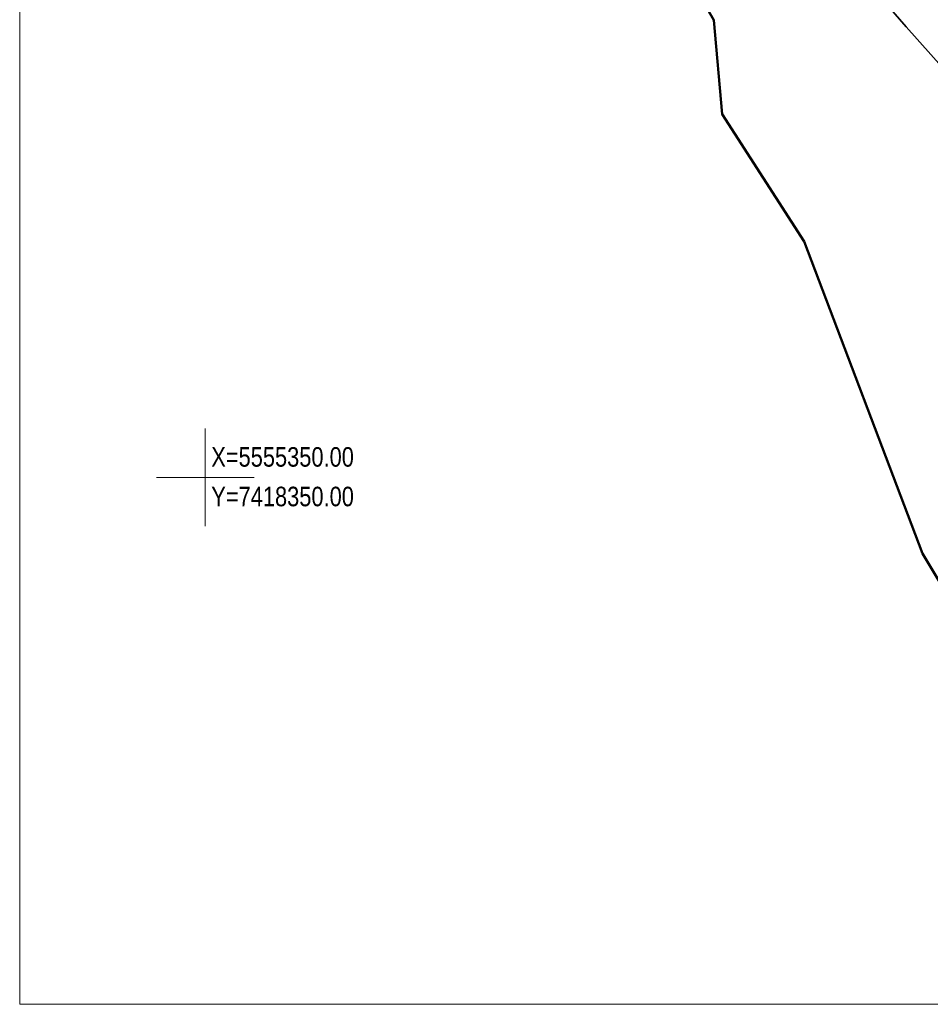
# Model space of a CAD drawing. Header units: millimetres. Extents: x -188930 to 271134, y -158090 to 283816.
# Tile 1 of 256: x -106775 to -60150, y -40116 to 10279. Entities that reach past the tile are written whole.
import ezdxf

# ---------------------------------------------------------------- set-up
doc = ezdxf.new("R2010")
doc.units = ezdxf.units.MM
for name, color, linetype, lineweight in [('25_2021_Modlnica_staw_dz223_mdcp_19042022_dwg-1', 7, 'Continuous', 9), ('EPAPA_212-1', 10, 'Continuous', 50), ('EPUPR_250-1', 211, 'Continuous', 35), ('Ramka', 7, 'Continuous', 9), ('Warstwa 25', 7, 'Continuous', 9), ('Warstwa 60', 7, 'Continuous', 9)]:
    doc.layers.add(name, color=color, linetype=linetype, lineweight=lineweight)
doc.styles.add('Arial_9', font='arial.ttf', dxfattribs={"width": 0.8, "height": 1000})

# ---------------------------------------------------------------- blocks, each defined once
blk = doc.blocks.new('25_2021_Modlnica_staw_dz223_mdcp_19042022_dwg-1821906-PZT-dwg')
at = {"layer": 'EPAPA_212-1', "flags": 128}
blk.add_lwpolyline([(-7513123, 2341012), (-7520962, 2318395), (-7522491, 2311259), (-7523136, 2304152), (-7527685, 2280356), (-7527230, 2274020), (-7528673, 2268337), (-7528817, 2266343), (-7529982, 2262857), (-7529798, 2259816), (-7531177, 2255632), (-7530895, 2250700), (-7532653, 2246202), (-7531802, 2238507), (-7533488, 2221496), (-7532646, 2210912), (-7528169, 2201279), (-7520616, 2193811), (-7510934, 2189450), (-7498093, 2186232), (-7481756, 2180904), (-7478700, 2180087), (-7428400, 2169406)], dxfattribs=at)
at = {"layer": 'EPUPR_250-1', "flags": 128}
blk.add_lwpolyline([(-7517201, 2192273), (-7515662, 2219589), (-7516458, 2224877), (-7522233, 2246005), (-7524124, 2253368), (-7523413, 2264934), (-7520906, 2314773), (-7519161, 2323592)], dxfattribs=at)
at = {"layer": 'Ramka', "flags": 128}
blk.add_lwpolyline([(-7493385, 2405827), (-7585153, 2221443), (-7320379, 2089666), (-7228611, 2274050)], close=True, dxfattribs=at)
at = {"layer": 'Warstwa 60'}
for p, q in [((-7565747, 2239115), (-7563519, 2243591)), ((-7566871, 2242467), (-7562395, 2240239))]:
    blk.add_line(p, q, dxfattribs=at)
at = {"layer": 'Warstwa 25', "char_height": 1000, "width": 8839.16, "attachment_point": 1, "rotation": 333.5406, "line_spacing_factor": 0.941778, "style": 'Arial_9'}
for s, insert in [(' X=5555350.00', (-7563943, 2242741)), (' Y=7418350.00', (-7564845, 2240927))]:
    blk.add_mtext(s, dxfattribs=dict(at, insert=insert))

msp = doc.modelspace()

# ---------------------------------------------------------------- block references
at = {"layer": '25_2021_Modlnica_staw_dz223_mdcp_19042022_dwg-1', "rotation": 26.45942550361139}
msp.add_blockref('25_2021_Modlnica_staw_dz223_mdcp_19042022_dwg-1821906-PZT-dwg', (7673629, 1350807), dxfattribs=at)

doc.saveas('drawing.dxf')
